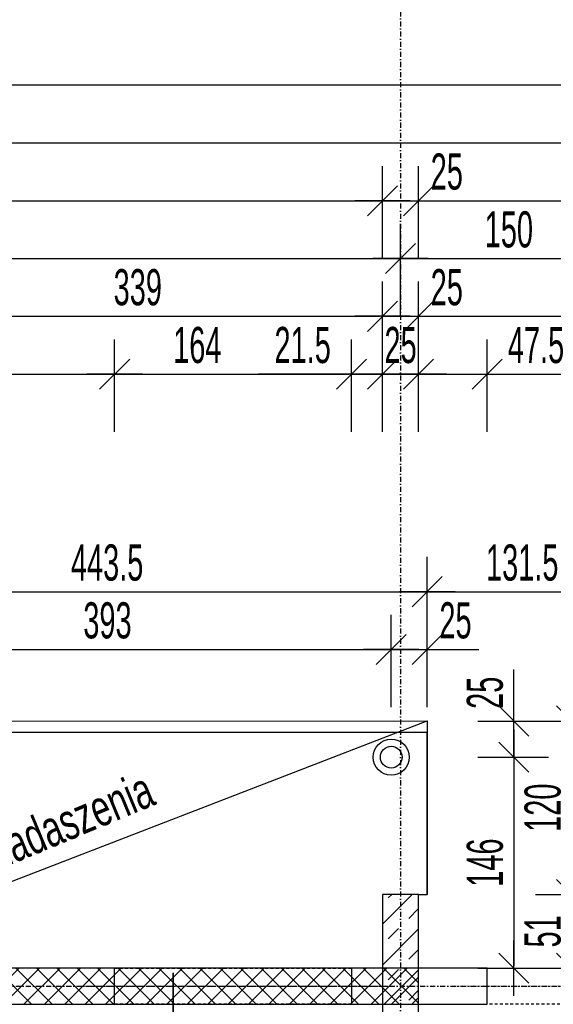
# Model space of a CAD drawing. Header units: millimetres. Extents: x -9392 to -3267, y -12126 to -7155.
# Tile 24 of 31: x -7013 to -6643, y -8191 to -7509. Entities that reach past the tile are written whole.
import ezdxf

# ---------------------------------------------------------------- set-up
doc = ezdxf.new("R2010")
doc.units = ezdxf.units.MM
doc.header["$LTSCALE"] = 10
doc.linetypes.add('MO', pattern=[0.7, 0.35, -0.17, 0.01, -0.17])
doc.linetypes.add('MP', pattern=[0.36, 0.2, -0.16])
for name, color, linetype in [('BA_szr', 1, 'Continuous'), ('BA_txs', 2, 'Continuous'), ('BA_wym', 1, 'Continuous'), ('BD_lpm', 1, 'MP'), ('BD_osm', 1, 'MO'), ('BD_wic', 1, 'Continuous'), ('BD_wig', 3, 'Continuous'), ('BD_wis', 2, 'Continuous'), ('BZ_P_wid', 3, 'Continuous')]:
    doc.layers.add(name, color=color, linetype=linetype)
doc.styles.add('BIKTS', font='bikromsw.shx', dxfattribs={"width": 0.8})
doc.styles.add('BIKWYM', font='bikromsw.shx', dxfattribs={"width": 0.6})
doc.dimstyles.new('BA_KR_100_cm', dxfattribs={"dimtxt": 25, "dimasz": 1.666667, "dimexe": 24, "dimexo": 0, "dimgap": 0, "dimtad": 0, "dimdec": 1, "dimrnd": 0.5, "dimzin": 9, "dimdsep": 46, "dimtxsty": 'BIKWYM', "dimblk": 'WYM-KR', "dimcen": 0, "dimdle": 20, "dimclrd": 256, "dimclre": 256, "dimclrt": 2, "dimadec": 0, "dimazin": 0, "dimtfac": 0.033333, "dimtdec": 1, "dimtmove": 0, "dimatfit": 3, "dimldrblk": 'WYM-KR', "dimfxl": 25, "dimfxlon": 1, "dimtvp": 0.8, "dimtolj": 1, "dimarcsym": 0})

# ---------------------------------------------------------------- blocks, each defined once
blk = doc.blocks.new('WYM-KR')
at = {"color": 7, "linetype": 'ByBlock'}
blk.add_line((6.24, 6.24), (-6.24, -6.24), dxfattribs=at)
at = {"linetype": 'ByBlock'}
blk.add_line((11.52, 0), (-11.52, 0), dxfattribs=at)
blk = doc.blocks.new('*D121')
at = {"layer": 'BA_wym', "lineweight": -2}
for p, q in [((-5640.39, -8114.57), (-5591.39, -8114.57)), ((-5615.39, -8163.9), (-5615.39, -8116.23)), ((-5640.39, -8165.57), (-5591.39, -8165.57))]:
    blk.add_line(p, q, dxfattribs=at)
at = {"layer": 'Defpoints', "color": 0}
for p in [(-6736.39, -8114.57), (-5615.39, -8114.57), (-6046.39, -8165.57)]:
    blk.add_point(p, dxfattribs=at)
at = {"layer": 'BA_wym', "lineweight": -2, "xscale": 1.666666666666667, "yscale": 1.666666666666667, "zscale": 1.666666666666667}
for p, rotation in [((-5615.39, -8114.57), 90), ((-5615.39, -8165.57), 270)]:
    blk.add_blockref('WYM-KR', p, dxfattribs=dict(at, rotation=rotation))
at = {"layer": 'BA_wym', "color": 2, "insert": (-5635.39, -8140.07), "char_height": 25, "attachment_point": 5, "rotation": 90, "style": 'BIKWYM'}
blk.add_mtext('\\A1;51', dxfattribs=at)
blk = doc.blocks.new('*D124')
at = {"layer": 'BA_wym', "lineweight": -2}
for p, q in [((-5600.39, -8114.57), (-5551.39, -8114.57)), ((-5575.39, -8116.23), (-5575.39, -10159.9)), ((-5600.39, -10161.57), (-5551.39, -10161.57))]:
    blk.add_line(p, q, dxfattribs=at)
at = {"layer": 'Defpoints', "color": 0}
for p in [(-6736.39, -8114.57), (-6046.39, -10161.57), (-5575.39, -10161.57)]:
    blk.add_point(p, dxfattribs=at)
at = {"layer": 'BA_wym', "lineweight": -2, "xscale": 1.666666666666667, "yscale": 1.666666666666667, "zscale": 1.666666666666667}
for p, rotation in [((-5575.39, -8114.57), 90), ((-5575.39, -10161.57), 270)]:
    blk.add_blockref('WYM-KR', p, dxfattribs=dict(at, rotation=rotation))
at = {"layer": 'BA_wym', "color": 2, "insert": (-5595.39, -9138.07), "char_height": 25, "attachment_point": 5, "rotation": 90, "style": 'BIKWYM'}
blk.add_mtext('\\A1;2047', dxfattribs=at)
blk = doc.blocks.new('*D147')
at = {"layer": 'BA_wym', "lineweight": -2}
for p, q in [((-7183.85, -7794.57), (-7183.85, -7730.57)), ((-6946.89, -7794.57), (-6946.89, -7730.57)), ((-7182.19, -7754.57), (-6948.56, -7754.57))]:
    blk.add_line(p, q, dxfattribs=at)
at = {"layer": 'Defpoints', "color": 0}
for p in [(-6946.89, -7754.57), (-7183.85, -8165.57), (-6946.89, -8165.57)]:
    blk.add_point(p, dxfattribs=at)
at = {"layer": 'BA_wym', "lineweight": -2, "xscale": 1.666666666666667, "yscale": 1.666666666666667, "zscale": 1.666666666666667, "rotation": 180}
blk.add_blockref('WYM-KR', (-7183.85, -7754.57), dxfattribs=at)
at = {"layer": 'BA_wym', "lineweight": -2, "xscale": 1.666666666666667, "yscale": 1.666666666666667, "zscale": 1.666666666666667}
blk.add_blockref('WYM-KR', (-6946.89, -7754.57), dxfattribs=at)
at = {"layer": 'BA_wym', "color": 2, "insert": (-7065.37, -7734.57), "char_height": 25, "attachment_point": 5, "style": 'BIKWYM'}
blk.add_mtext('\\A1;237', dxfattribs=at)
blk = doc.blocks.new('*D148')
at = {"layer": 'BA_wym', "lineweight": -2}
for p, q in [((-6946.89, -7794.57), (-6946.89, -7730.57)), ((-6782.89, -7794.57), (-6782.89, -7730.57)), ((-6945.22, -7754.57), (-6784.56, -7754.57))]:
    blk.add_line(p, q, dxfattribs=at)
at = {"layer": 'Defpoints', "color": 0}
for p in [(-6782.89, -7754.57), (-6946.89, -8165.57), (-6782.89, -8165.57)]:
    blk.add_point(p, dxfattribs=at)
at = {"layer": 'BA_wym', "lineweight": -2, "xscale": 1.666666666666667, "yscale": 1.666666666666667, "zscale": 1.666666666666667, "rotation": 180}
blk.add_blockref('WYM-KR', (-6946.89, -7754.57), dxfattribs=at)
at = {"layer": 'BA_wym', "lineweight": -2, "xscale": 1.666666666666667, "yscale": 1.666666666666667, "zscale": 1.666666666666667}
blk.add_blockref('WYM-KR', (-6782.89, -7754.57), dxfattribs=at)
at = {"layer": 'BA_wym', "color": 2, "insert": (-6889.65, -7734.57), "char_height": 25, "attachment_point": 5, "style": 'BIKWYM'}
blk.add_mtext('\\A1;164', dxfattribs=at)
blk = doc.blocks.new('*D149')
at = {"layer": 'BA_wym', "lineweight": -2}
for p, q in [((-6782.89, -7794.57), (-6782.89, -7730.57)), ((-6761.39, -7794.57), (-6761.39, -7730.57)), ((-6784.56, -7754.57), (-6847.18, -7754.57)), ((-6782.89, -7754.57), (-6761.39, -7754.57)), ((-6759.72, -7754.57), (-6758.06, -7754.57))]:
    blk.add_line(p, q, dxfattribs=at)
at = {"layer": 'Defpoints', "color": 0}
for p in [(-6761.39, -7754.57), (-6761.39, -8114.57), (-6782.89, -8165.57)]:
    blk.add_point(p, dxfattribs=at)
at = {"layer": 'BA_wym', "lineweight": -2, "xscale": 1.666666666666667, "yscale": 1.666666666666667, "zscale": 1.666666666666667}
blk.add_blockref('WYM-KR', (-6782.89, -7754.57), dxfattribs=at)
at = {"layer": 'BA_wym', "lineweight": -2, "xscale": 1.666666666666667, "yscale": 1.666666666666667, "zscale": 1.666666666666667, "rotation": 180}
blk.add_blockref('WYM-KR', (-6761.39, -7754.57), dxfattribs=at)
at = {"layer": 'BA_wym', "color": 2, "insert": (-6816.7, -7734.57), "char_height": 25, "attachment_point": 5, "style": 'BIKWYM'}
blk.add_mtext('\\A1;21.5', dxfattribs=at)
blk = doc.blocks.new('*D150')
at = {"layer": 'BA_wym', "lineweight": -2}
for p, q in [((-6761.39, -7794.57), (-6761.39, -7730.57)), ((-6736.39, -7794.57), (-6736.39, -7730.57)), ((-6763.06, -7754.57), (-6764.72, -7754.57)), ((-6761.39, -7754.57), (-6736.39, -7754.57)), ((-6734.72, -7754.57), (-6733.06, -7754.57))]:
    blk.add_line(p, q, dxfattribs=at)
at = {"layer": 'Defpoints', "color": 0}
for p in [(-6736.39, -7754.57), (-6761.39, -8114.57), (-6736.39, -8114.57)]:
    blk.add_point(p, dxfattribs=at)
at = {"layer": 'BA_wym', "lineweight": -2, "xscale": 1.666666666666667, "yscale": 1.666666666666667, "zscale": 1.666666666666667}
blk.add_blockref('WYM-KR', (-6761.39, -7754.57), dxfattribs=at)
at = {"layer": 'BA_wym', "lineweight": -2, "xscale": 1.666666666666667, "yscale": 1.666666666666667, "zscale": 1.666666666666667, "rotation": 180}
blk.add_blockref('WYM-KR', (-6736.39, -7754.57), dxfattribs=at)
at = {"layer": 'BA_wym', "color": 2, "insert": (-6748.89, -7734.57), "char_height": 25, "attachment_point": 5, "style": 'BIKWYM'}
blk.add_mtext('\\A1;25', dxfattribs=at)
blk = doc.blocks.new('*D151')
at = {"layer": 'BA_wym', "lineweight": -2}
for p, q in [((-6736.39, -7794.57), (-6736.39, -7730.57)), ((-6688.89, -7794.57), (-6688.89, -7730.57)), ((-6738.06, -7754.57), (-6739.72, -7754.57)), ((-6736.39, -7754.57), (-6688.89, -7754.57)), ((-6687.22, -7754.57), (-6624.6, -7754.57))]:
    blk.add_line(p, q, dxfattribs=at)
at = {"layer": 'Defpoints', "color": 0}
for p in [(-6688.89, -7754.57), (-6736.39, -8114.57), (-6688.89, -8165.57)]:
    blk.add_point(p, dxfattribs=at)
at = {"layer": 'BA_wym', "lineweight": -2, "xscale": 1.666666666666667, "yscale": 1.666666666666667, "zscale": 1.666666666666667}
blk.add_blockref('WYM-KR', (-6736.39, -7754.57), dxfattribs=at)
at = {"layer": 'BA_wym', "lineweight": -2, "xscale": 1.666666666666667, "yscale": 1.666666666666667, "zscale": 1.666666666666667, "rotation": 180}
blk.add_blockref('WYM-KR', (-6688.89, -7754.57), dxfattribs=at)
at = {"layer": 'BA_wym', "color": 2, "insert": (-6655.08, -7734.57), "char_height": 25, "attachment_point": 5, "style": 'BIKWYM'}
blk.add_mtext('\\A1;47.5', dxfattribs=at)
blk = doc.blocks.new('*D152')
at = {"layer": 'BA_wym', "lineweight": -2}
for p, q in [((-6688.89, -7794.57), (-6688.89, -7730.57)), ((-6508.89, -7794.57), (-6508.89, -7730.57)), ((-6687.22, -7754.57), (-6510.56, -7754.57))]:
    blk.add_line(p, q, dxfattribs=at)
at = {"layer": 'Defpoints', "color": 0}
for p in [(-6508.89, -7754.57), (-6688.89, -8165.57), (-6508.89, -8165.57)]:
    blk.add_point(p, dxfattribs=at)
at = {"layer": 'BA_wym', "lineweight": -2, "xscale": 1.666666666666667, "yscale": 1.666666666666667, "zscale": 1.666666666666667, "rotation": 180}
blk.add_blockref('WYM-KR', (-6688.89, -7754.57), dxfattribs=at)
at = {"layer": 'BA_wym', "lineweight": -2, "xscale": 1.666666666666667, "yscale": 1.666666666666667, "zscale": 1.666666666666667}
blk.add_blockref('WYM-KR', (-6508.89, -7754.57), dxfattribs=at)
at = {"layer": 'BA_wym', "color": 2, "insert": (-6566.56, -7734.57), "char_height": 25, "attachment_point": 5, "style": 'BIKWYM'}
blk.add_mtext('\\A1;180', dxfattribs=at)
blk = doc.blocks.new('*D166')
at = {"layer": 'BA_wym', "lineweight": -2}
for p, q in [((-7100.39, -7754.57), (-7100.39, -7690.57)), ((-6761.39, -7754.57), (-6761.39, -7690.57)), ((-7098.72, -7714.57), (-6763.06, -7714.57))]:
    blk.add_line(p, q, dxfattribs=at)
at = {"layer": 'Defpoints', "color": 0}
for p in [(-6761.39, -7714.57), (-6761.39, -8114.57), (-7100.39, -8190.57)]:
    blk.add_point(p, dxfattribs=at)
at = {"layer": 'BA_wym', "lineweight": -2, "xscale": 1.666666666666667, "yscale": 1.666666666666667, "zscale": 1.666666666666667, "rotation": 180}
blk.add_blockref('WYM-KR', (-7100.39, -7714.57), dxfattribs=at)
at = {"layer": 'BA_wym', "lineweight": -2, "xscale": 1.666666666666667, "yscale": 1.666666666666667, "zscale": 1.666666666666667}
blk.add_blockref('WYM-KR', (-6761.39, -7714.57), dxfattribs=at)
at = {"layer": 'BA_wym', "color": 2, "insert": (-6930.89, -7694.57), "char_height": 25, "attachment_point": 5, "style": 'BIKWYM'}
blk.add_mtext('\\A1;339', dxfattribs=at)
blk = doc.blocks.new('*D167')
at = {"layer": 'BA_wym', "lineweight": -2}
for p, q in [((-6761.39, -7754.57), (-6761.39, -7690.57)), ((-6736.39, -7754.57), (-6736.39, -7690.57)), ((-6763.06, -7714.57), (-6764.72, -7714.57)), ((-6761.39, -7714.57), (-6736.39, -7714.57)), ((-6734.72, -7714.57), (-6700.68, -7714.57))]:
    blk.add_line(p, q, dxfattribs=at)
at = {"layer": 'Defpoints', "color": 0}
for p in [(-6736.39, -7714.57), (-6761.39, -8114.57), (-6736.39, -8114.57)]:
    blk.add_point(p, dxfattribs=at)
at = {"layer": 'BA_wym', "lineweight": -2, "xscale": 1.666666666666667, "yscale": 1.666666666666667, "zscale": 1.666666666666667}
blk.add_blockref('WYM-KR', (-6761.39, -7714.57), dxfattribs=at)
at = {"layer": 'BA_wym', "lineweight": -2, "xscale": 1.666666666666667, "yscale": 1.666666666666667, "zscale": 1.666666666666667, "rotation": 180}
blk.add_blockref('WYM-KR', (-6736.39, -7714.57), dxfattribs=at)
at = {"layer": 'BA_wym', "color": 2, "insert": (-6716.87, -7694.57), "char_height": 25, "attachment_point": 5, "style": 'BIKWYM'}
blk.add_mtext('\\A1;25', dxfattribs=at)
blk = doc.blocks.new('*D168')
at = {"layer": 'BA_wym', "lineweight": -2}
for p, q in [((-6736.39, -7754.57), (-6736.39, -7690.57)), ((-6071.39, -7754.57), (-6071.39, -7690.57)), ((-6734.72, -7714.57), (-6073.06, -7714.57))]:
    blk.add_line(p, q, dxfattribs=at)
at = {"layer": 'Defpoints', "color": 0}
for p in [(-6071.39, -7714.57), (-6736.39, -8114.57), (-6071.39, -8165.57)]:
    blk.add_point(p, dxfattribs=at)
at = {"layer": 'BA_wym', "lineweight": -2, "xscale": 1.666666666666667, "yscale": 1.666666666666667, "zscale": 1.666666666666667, "rotation": 180}
blk.add_blockref('WYM-KR', (-6736.39, -7714.57), dxfattribs=at)
at = {"layer": 'BA_wym', "lineweight": -2, "xscale": 1.666666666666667, "yscale": 1.666666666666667, "zscale": 1.666666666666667}
blk.add_blockref('WYM-KR', (-6071.39, -7714.57), dxfattribs=at)
at = {"layer": 'BA_wym', "color": 2, "insert": (-6403.89, -7694.57), "char_height": 25, "attachment_point": 5, "style": 'BIKWYM'}
blk.add_mtext('\\A1;665', dxfattribs=at)
blk = doc.blocks.new('*D174')
at = {"layer": 'BA_wym', "lineweight": -2}
for p, q in [((-7348.89, -7714.57), (-7348.89, -7650.57)), ((-6748.89, -7714.57), (-6748.89, -7650.57)), ((-7347.22, -7674.57), (-6750.56, -7674.57))]:
    blk.add_line(p, q, dxfattribs=at)
at = {"layer": 'Defpoints', "color": 0}
for p in [(-6748.89, -7674.57), (-7348.89, -8165.57), (-6748.89, -8165.57)]:
    blk.add_point(p, dxfattribs=at)
at = {"layer": 'BA_wym', "lineweight": -2, "xscale": 1.666666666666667, "yscale": 1.666666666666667, "zscale": 1.666666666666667, "rotation": 180}
blk.add_blockref('WYM-KR', (-7348.89, -7674.57), dxfattribs=at)
at = {"layer": 'BA_wym', "lineweight": -2, "xscale": 1.666666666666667, "yscale": 1.666666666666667, "zscale": 1.666666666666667}
blk.add_blockref('WYM-KR', (-6748.89, -7674.57), dxfattribs=at)
at = {"layer": 'BA_wym', "color": 2, "insert": (-7048.89, -7654.57), "char_height": 25, "attachment_point": 5, "style": 'BIKWYM'}
blk.add_mtext('\\A1;600', dxfattribs=at)
blk = doc.blocks.new('*D175')
at = {"layer": 'BA_wym', "lineweight": -2}
for p, q in [((-6748.89, -7714.57), (-6748.89, -7650.57)), ((-6598.89, -7714.57), (-6598.89, -7650.57)), ((-6747.22, -7674.57), (-6600.56, -7674.57))]:
    blk.add_line(p, q, dxfattribs=at)
at = {"layer": 'Defpoints', "color": 0}
for p in [(-6598.89, -7674.57), (-6748.89, -8165.57), (-6598.89, -8448.7)]:
    blk.add_point(p, dxfattribs=at)
at = {"layer": 'BA_wym', "lineweight": -2, "xscale": 1.666666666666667, "yscale": 1.666666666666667, "zscale": 1.666666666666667, "rotation": 180}
blk.add_blockref('WYM-KR', (-6748.89, -7674.57), dxfattribs=at)
at = {"layer": 'BA_wym', "lineweight": -2, "xscale": 1.666666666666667, "yscale": 1.666666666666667, "zscale": 1.666666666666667}
blk.add_blockref('WYM-KR', (-6598.89, -7674.57), dxfattribs=at)
at = {"layer": 'BA_wym', "color": 2, "insert": (-6673.89, -7654.57), "char_height": 25, "attachment_point": 5, "style": 'BIKWYM'}
blk.add_mtext('\\A1;150', dxfattribs=at)
blk = doc.blocks.new('*D180')
at = {"layer": 'BA_wym', "lineweight": -2}
for p, q in [((-7936.39, -7674.57), (-7936.39, -7610.57)), ((-6761.39, -7674.57), (-6761.39, -7610.57)), ((-7934.72, -7634.57), (-6763.06, -7634.57))]:
    blk.add_line(p, q, dxfattribs=at)
at = {"layer": 'Defpoints', "color": 0}
for p in [(-6761.39, -7634.57), (-7936.39, -8114.57), (-6761.39, -8114.57)]:
    blk.add_point(p, dxfattribs=at)
at = {"layer": 'BA_wym', "lineweight": -2, "xscale": 1.666666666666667, "yscale": 1.666666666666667, "zscale": 1.666666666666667, "rotation": 180}
blk.add_blockref('WYM-KR', (-7936.39, -7634.57), dxfattribs=at)
at = {"layer": 'BA_wym', "lineweight": -2, "xscale": 1.666666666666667, "yscale": 1.666666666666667, "zscale": 1.666666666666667}
blk.add_blockref('WYM-KR', (-6761.39, -7634.57), dxfattribs=at)
at = {"layer": 'BA_wym', "color": 2, "insert": (-7348.89, -7614.57), "char_height": 25, "attachment_point": 5, "style": 'BIKWYM'}
blk.add_mtext('\\A1;1175', dxfattribs=at)
blk = doc.blocks.new('*D181')
at = {"layer": 'BA_wym', "lineweight": -2}
for p, q in [((-6761.39, -7674.57), (-6761.39, -7610.57)), ((-6736.39, -7674.57), (-6736.39, -7610.57)), ((-6763.06, -7634.57), (-6764.72, -7634.57)), ((-6761.39, -7634.57), (-6736.39, -7634.57)), ((-6734.72, -7634.57), (-6700.68, -7634.57))]:
    blk.add_line(p, q, dxfattribs=at)
at = {"layer": 'Defpoints', "color": 0}
for p in [(-6736.39, -7634.57), (-6761.39, -8114.57), (-6736.39, -8114.57)]:
    blk.add_point(p, dxfattribs=at)
at = {"layer": 'BA_wym', "lineweight": -2, "xscale": 1.666666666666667, "yscale": 1.666666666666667, "zscale": 1.666666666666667}
blk.add_blockref('WYM-KR', (-6761.39, -7634.57), dxfattribs=at)
at = {"layer": 'BA_wym', "lineweight": -2, "xscale": 1.666666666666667, "yscale": 1.666666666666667, "zscale": 1.666666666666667, "rotation": 180}
blk.add_blockref('WYM-KR', (-6736.39, -7634.57), dxfattribs=at)
at = {"layer": 'BA_wym', "color": 2, "insert": (-6716.87, -7614.57), "char_height": 25, "attachment_point": 5, "style": 'BIKWYM'}
blk.add_mtext('\\A1;25', dxfattribs=at)
blk = doc.blocks.new('*D182')
at = {"layer": 'BA_wym', "lineweight": -2}
for p, q in [((-6736.39, -7674.57), (-6736.39, -7610.57)), ((-6046.39, -7674.57), (-6046.39, -7610.57)), ((-6734.72, -7634.57), (-6048.06, -7634.57))]:
    blk.add_line(p, q, dxfattribs=at)
at = {"layer": 'Defpoints', "color": 0}
for p in [(-6046.39, -7634.57), (-6736.39, -8114.57), (-6046.39, -8165.57)]:
    blk.add_point(p, dxfattribs=at)
at = {"layer": 'BA_wym', "lineweight": -2, "xscale": 1.666666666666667, "yscale": 1.666666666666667, "zscale": 1.666666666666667, "rotation": 180}
blk.add_blockref('WYM-KR', (-6736.39, -7634.57), dxfattribs=at)
at = {"layer": 'BA_wym', "lineweight": -2, "xscale": 1.666666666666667, "yscale": 1.666666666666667, "zscale": 1.666666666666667}
blk.add_blockref('WYM-KR', (-6046.39, -7634.57), dxfattribs=at)
at = {"layer": 'BA_wym', "color": 2, "insert": (-6391.39, -7614.57), "char_height": 25, "attachment_point": 5, "style": 'BIKWYM'}
blk.add_mtext('\\A1;690', dxfattribs=at)
blk = doc.blocks.new('*D184')
at = {"layer": 'BA_wym', "lineweight": -2}
for p, q in [((-8651.39, -7634.57), (-8651.39, -7570.57)), ((-6046.39, -7634.57), (-6046.39, -7570.57)), ((-8649.72, -7594.57), (-6048.06, -7594.57))]:
    blk.add_line(p, q, dxfattribs=at)
at = {"layer": 'Defpoints', "color": 0}
for p in [(-6046.39, -7594.57), (-6046.39, -8165.57), (-8651.39, -8428.07)]:
    blk.add_point(p, dxfattribs=at)
at = {"layer": 'BA_wym', "lineweight": -2, "xscale": 1.666666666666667, "yscale": 1.666666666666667, "zscale": 1.666666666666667, "rotation": 180}
blk.add_blockref('WYM-KR', (-8651.39, -7594.57), dxfattribs=at)
at = {"layer": 'BA_wym', "lineweight": -2, "xscale": 1.666666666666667, "yscale": 1.666666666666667, "zscale": 1.666666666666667}
blk.add_blockref('WYM-KR', (-6046.39, -7594.57), dxfattribs=at)
at = {"layer": 'BA_wym', "color": 2, "insert": (-7348.89, -7574.57), "char_height": 25, "attachment_point": 5, "style": 'BIKWYM'}
blk.add_mtext('\\A1;2605', dxfattribs=at)
blk = doc.blocks.new('*D186')
at = {"layer": 'BA_wym', "lineweight": -2}
for p, q in [((-8822.39, -7594.57), (-8822.39, -7530.57)), ((-5875.39, -7594.57), (-5875.39, -7530.57)), ((-5877.06, -7554.57), (-8820.72, -7554.57))]:
    blk.add_line(p, q, dxfattribs=at)
at = {"layer": 'Defpoints', "color": 0}
for p in [(-8822.39, -7554.57), (-8822.39, -8428.07), (-5875.39, -8428.07)]:
    blk.add_point(p, dxfattribs=at)
at = {"layer": 'BA_wym', "lineweight": -2, "xscale": 1.666666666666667, "yscale": 1.666666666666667, "zscale": 1.666666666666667, "rotation": 180}
blk.add_blockref('WYM-KR', (-8822.39, -7554.57), dxfattribs=at)
at = {"layer": 'BA_wym', "lineweight": -2, "xscale": 1.666666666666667, "yscale": 1.666666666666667, "zscale": 1.666666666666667}
blk.add_blockref('WYM-KR', (-5875.39, -7554.57), dxfattribs=at)
at = {"layer": 'BA_wym', "color": 2, "insert": (-7348.89, -7534.57), "char_height": 25, "attachment_point": 5, "style": 'BIKWYM'}
blk.add_mtext('\\A1;2947', dxfattribs=at)
blk = doc.blocks.new('*D190')
at = {"layer": 'BA_wym', "lineweight": -2}
for p, q in [((-7148.4, -7985.08), (-7148.4, -7921.08)), ((-6755.34, -7985.08), (-6755.34, -7921.08)), ((-7146.73, -7945.08), (-6757.01, -7945.08))]:
    blk.add_line(p, q, dxfattribs=at)
at = {"layer": 'Defpoints', "color": 0}
for p in [(-6755.34, -7945.08), (-7148.4, -8007.06), (-6755.34, -8007.07)]:
    blk.add_point(p, dxfattribs=at)
at = {"layer": 'BA_wym', "lineweight": -2, "xscale": 1.666666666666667, "yscale": 1.666666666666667, "zscale": 1.666666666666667, "rotation": 180}
blk.add_blockref('WYM-KR', (-7148.4, -7945.08), dxfattribs=at)
at = {"layer": 'BA_wym', "lineweight": -2, "xscale": 1.666666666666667, "yscale": 1.666666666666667, "zscale": 1.666666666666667}
blk.add_blockref('WYM-KR', (-6755.34, -7945.08), dxfattribs=at)
at = {"layer": 'BA_wym', "color": 2, "insert": (-6951.87, -7925.08), "char_height": 25, "attachment_point": 5, "style": 'BIKWYM'}
blk.add_mtext('\\A1;393', dxfattribs=at)
blk = doc.blocks.new('*D191')
at = {"layer": 'BA_wym', "lineweight": -2}
for p, q in [((-6755.34, -7985.08), (-6755.34, -7921.08)), ((-6730.39, -7985.08), (-6730.39, -7921.08)), ((-6757.01, -7945.08), (-6758.67, -7945.08)), ((-6755.34, -7945.08), (-6730.39, -7945.08)), ((-6728.72, -7945.08), (-6694.67, -7945.08))]:
    blk.add_line(p, q, dxfattribs=at)
at = {"layer": 'Defpoints', "color": 0}
for p in [(-6730.39, -7945.08), (-6730.39, -7994.55), (-6755.34, -8007.07)]:
    blk.add_point(p, dxfattribs=at)
at = {"layer": 'BA_wym', "lineweight": -2, "xscale": 1.666666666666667, "yscale": 1.666666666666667, "zscale": 1.666666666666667}
blk.add_blockref('WYM-KR', (-6755.34, -7945.08), dxfattribs=at)
at = {"layer": 'BA_wym', "lineweight": -2, "xscale": 1.666666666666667, "yscale": 1.666666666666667, "zscale": 1.666666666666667, "rotation": 180}
blk.add_blockref('WYM-KR', (-6730.39, -7945.08), dxfattribs=at)
at = {"layer": 'BA_wym', "color": 2, "insert": (-6710.86, -7925.08), "char_height": 25, "attachment_point": 5, "style": 'BIKWYM'}
blk.add_mtext('\\A1;25', dxfattribs=at)
blk = doc.blocks.new('*D194')
at = {"layer": 'BA_wym', "lineweight": -2}
for p, q in [((-7173.85, -7945.08), (-7173.85, -7881.08)), ((-6730.39, -7945.08), (-6730.39, -7881.08)), ((-7172.19, -7905.08), (-6732.05, -7905.08))]:
    blk.add_line(p, q, dxfattribs=at)
at = {"layer": 'Defpoints', "color": 0}
for p in [(-6730.39, -7905.08), (-7173.85, -7994.56), (-6730.39, -7994.55)]:
    blk.add_point(p, dxfattribs=at)
at = {"layer": 'BA_wym', "lineweight": -2, "xscale": 1.666666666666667, "yscale": 1.666666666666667, "zscale": 1.666666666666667, "rotation": 180}
blk.add_blockref('WYM-KR', (-7173.85, -7905.08), dxfattribs=at)
at = {"layer": 'BA_wym', "lineweight": -2, "xscale": 1.666666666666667, "yscale": 1.666666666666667, "zscale": 1.666666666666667}
blk.add_blockref('WYM-KR', (-6730.39, -7905.08), dxfattribs=at)
at = {"layer": 'BA_wym', "color": 2, "insert": (-6952.12, -7885.08), "char_height": 25, "attachment_point": 5, "style": 'BIKWYM'}
blk.add_mtext('\\A1;443.5', dxfattribs=at)
blk = doc.blocks.new('*D195')
at = {"layer": 'BA_wym', "lineweight": -2}
for p, q in [((-6730.39, -7945.08), (-6730.39, -7881.08)), ((-6598.89, -7945.08), (-6598.89, -7881.08)), ((-6728.72, -7905.08), (-6600.56, -7905.08))]:
    blk.add_line(p, q, dxfattribs=at)
at = {"layer": 'Defpoints', "color": 0}
for p in [(-6598.89, -7905.08), (-6730.39, -7994.55), (-6598.89, -8076.8)]:
    blk.add_point(p, dxfattribs=at)
at = {"layer": 'BA_wym', "lineweight": -2, "xscale": 1.666666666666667, "yscale": 1.666666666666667, "zscale": 1.666666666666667, "rotation": 180}
blk.add_blockref('WYM-KR', (-6730.39, -7905.08), dxfattribs=at)
at = {"layer": 'BA_wym', "lineweight": -2, "xscale": 1.666666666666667, "yscale": 1.666666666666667, "zscale": 1.666666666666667}
blk.add_blockref('WYM-KR', (-6598.89, -7905.08), dxfattribs=at)
at = {"layer": 'BA_wym', "color": 2, "insert": (-6664.64, -7885.08), "char_height": 25, "attachment_point": 5, "style": 'BIKWYM'}
blk.add_mtext('\\A1;131.5', dxfattribs=at)
blk = doc.blocks.new('*D200')
at = {"layer": 'BA_wym', "lineweight": -2}
for p, q in [((-5560.39, -7994.55), (-5511.39, -7994.55)), ((-5535.39, -7996.22), (-5535.39, -10159.9)), ((-5560.39, -10161.57), (-5511.39, -10161.57))]:
    blk.add_line(p, q, dxfattribs=at)
at = {"layer": 'Defpoints', "color": 0}
for p in [(-6730.39, -7994.55), (-6046.39, -10161.57), (-5535.39, -10161.57)]:
    blk.add_point(p, dxfattribs=at)
at = {"layer": 'BA_wym', "lineweight": -2, "xscale": 1.666666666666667, "yscale": 1.666666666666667, "zscale": 1.666666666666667}
for p, rotation in [((-5535.39, -7994.55), 90), ((-5535.39, -10161.57), 270)]:
    blk.add_blockref('WYM-KR', p, dxfattribs=dict(at, rotation=rotation))
at = {"layer": 'BA_wym', "color": 2, "insert": (-5555.39, -9078.06), "char_height": 25, "attachment_point": 5, "rotation": 90, "style": 'BIKWYM'}
blk.add_mtext('\\A1;2167', dxfattribs=at)
blk = doc.blocks.new('*D206')
at = {"layer": 'BA_wym', "lineweight": -2}
for p, q in [((-6695.39, -8019.57), (-6646.39, -8019.57)), ((-6670.39, -8021.23), (-6670.39, -8163.91)), ((-6695.39, -8165.58), (-6646.39, -8165.58))]:
    blk.add_line(p, q, dxfattribs=at)
at = {"layer": 'Defpoints', "color": 0}
for p in [(-6742.84, -8019.57), (-6710.39, -8165.58), (-6670.39, -8165.58)]:
    blk.add_point(p, dxfattribs=at)
at = {"layer": 'BA_wym', "lineweight": -2, "xscale": 1.666666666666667, "yscale": 1.666666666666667, "zscale": 1.666666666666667}
for p, rotation in [((-6670.39, -8019.57), 90), ((-6670.39, -8165.58), 270)]:
    blk.add_blockref('WYM-KR', p, dxfattribs=dict(at, rotation=rotation))
at = {"layer": 'BA_wym', "color": 2, "insert": (-6690.39, -8092.57), "char_height": 25, "attachment_point": 5, "rotation": 90, "style": 'BIKWYM'}
blk.add_mtext('\\A1;146', dxfattribs=at)
blk = doc.blocks.new('*D207')
at = {"layer": 'BA_wym', "lineweight": -2}
for p, q in [((-6670.39, -7992.9), (-6670.39, -7958.85)), ((-6695.39, -7994.57), (-6646.39, -7994.57)), ((-6670.39, -8019.57), (-6670.39, -7994.57)), ((-6695.39, -8019.57), (-6646.39, -8019.57)), ((-6670.39, -8021.23), (-6670.39, -8022.9))]:
    blk.add_line(p, q, dxfattribs=at)
at = {"layer": 'Defpoints', "color": 0}
for p in [(-6730.39, -7994.57), (-6670.39, -7994.57), (-6742.84, -8019.57)]:
    blk.add_point(p, dxfattribs=at)
at = {"layer": 'BA_wym', "lineweight": -2, "xscale": 1.666666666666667, "yscale": 1.666666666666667, "zscale": 1.666666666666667}
for p, rotation in [((-6670.39, -7994.57), 270), ((-6670.39, -8019.57), 90)]:
    blk.add_blockref('WYM-KR', p, dxfattribs=dict(at, rotation=rotation))
at = {"layer": 'BA_wym', "color": 2, "insert": (-6690.39, -7975.04), "char_height": 25, "attachment_point": 5, "rotation": 90, "style": 'BIKWYM'}
blk.add_mtext('\\A1;25', dxfattribs=at)
blk = doc.blocks.new('*D208')
at = {"layer": 'BA_wym', "lineweight": -2}
for p, q in [((-6655.39, -8114.58), (-6606.39, -8114.58)), ((-6630.39, -8116.25), (-6630.39, -8163.91)), ((-6655.39, -8165.58), (-6606.39, -8165.58))]:
    blk.add_line(p, q, dxfattribs=at)
at = {"layer": 'Defpoints', "color": 0}
for p in [(-6730.39, -8114.58), (-6670.39, -8165.58), (-6630.39, -8165.58)]:
    blk.add_point(p, dxfattribs=at)
at = {"layer": 'BA_wym', "lineweight": -2, "xscale": 1.666666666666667, "yscale": 1.666666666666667, "zscale": 1.666666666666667}
for p, rotation in [((-6630.39, -8114.58), 90), ((-6630.39, -8165.58), 270)]:
    blk.add_blockref('WYM-KR', p, dxfattribs=dict(at, rotation=rotation))
at = {"layer": 'BA_wym', "color": 2, "insert": (-6650.39, -8140.08), "char_height": 25, "attachment_point": 5, "rotation": 90, "style": 'BIKWYM'}
blk.add_mtext('\\A1;51', dxfattribs=at)
blk = doc.blocks.new('*D209')
at = {"layer": 'BA_wym', "lineweight": -2}
for p, q in [((-6655.39, -7994.57), (-6606.39, -7994.57)), ((-6630.39, -8112.91), (-6630.39, -7996.23)), ((-6655.39, -8114.58), (-6606.39, -8114.58))]:
    blk.add_line(p, q, dxfattribs=at)
at = {"layer": 'Defpoints', "color": 0}
for p in [(-6730.39, -7994.57), (-6630.39, -7994.57), (-6730.39, -8114.58)]:
    blk.add_point(p, dxfattribs=at)
at = {"layer": 'BA_wym', "lineweight": -2, "xscale": 1.666666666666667, "yscale": 1.666666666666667, "zscale": 1.666666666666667}
for p, rotation in [((-6630.39, -7994.57), 90), ((-6630.39, -8114.58), 270)]:
    blk.add_blockref('WYM-KR', p, dxfattribs=dict(at, rotation=rotation))
at = {"layer": 'BA_wym', "color": 2, "insert": (-6650.39, -8054.57), "char_height": 25, "attachment_point": 5, "rotation": 90, "style": 'BIKWYM'}
blk.add_mtext('\\A1;120', dxfattribs=at)

msp = doc.modelspace()

# ---------------------------------------------------------------- hatches: boundary and pattern name
at = {"layer": 'BA_szr'}
h = msp.add_hatch(dxfattribs=at)
h.set_pattern_fill('BIK_ZELBET', color=256, scale=100, angle=45, pattern_type=2)
h.set_pattern_definition([(45, (-18375.168, -9255.417), (-14.142136, 14.142136), []), (45, (-18382.239, -9248.346), (-14.142136, 14.142136), [10, -10])])
h.paths.add_polyline_path([(-6761.39, -8190.57), (-6736.39, -8190.57), (-6736.39, -8114.57), (-6761.39, -8114.57)])
h = msp.add_hatch(dxfattribs=at)
h.set_pattern_fill('BIK_CIAGLE_SKRZYZOWANE', color=8, scale=100, angle=45, pattern_type=2)
h.set_pattern_definition([(45, (-3018.978, -9234.417), (-7.071068, 7.071068), []), (135, (-3018.978, -9234.417), (-7.071068, -7.071068), [])])
h.paths.add_polyline_path([(-7961.39, -8190.57), (-7961.39, -8165.57), (-6736.39, -8165.57), (-6736.39, -8190.57)])

# ---------------------------------------------------------------- linework, layer by layer
at = {"layer": 'BD_lpm'}
for points in [[(-6782.89, -8190.57), (-6946.89, -8190.57), (-6946.89, -8165.57), (-6782.89, -8165.57)], [(-6508.89, -8190.57), (-6688.89, -8190.57), (-6688.89, -8165.57), (-6508.89, -8165.57)]]:
    msp.add_lwpolyline(points, close=True, dxfattribs=at)
at = {"layer": 'BD_osm', "color": 5}
for p, q in [((-6971.89, -8178.07), (-6757.89, -8178.07)), ((-6713.89, -8178.07), (-6483.89, -8178.07))]:
    msp.add_line(p, q, dxfattribs=at)
at = {"layer": 'BD_osm'}
for points in [[(-6748.89, -7454.57), (-6748.89, -10667.02)], [(-9262.39, -8178.07), (-5435.39, -8178.07)]]:
    msp.add_lwpolyline(points, dxfattribs=at)
at = {"layer": 'BD_wic'}
msp.add_line((-6736.39, -8114.57), (-6730.39, -8114.57), dxfattribs=at)
at = {"layer": 'BD_wic', "color": 8}
msp.add_lwpolyline([(-6730.39, -8114.57), (-6730.39, -8002.52), (-7726.39, -8002.56), (-7726.39, -7854.57), (-7967.39, -7854.57), (-7967.39, -8114.57)], dxfattribs=at)
at = {"layer": 'BD_wic'}
for points in [[(-7173.85, -8165.57), (-7173.85, -7994.56), (-6730.39, -7994.55), (-6730.39, -8114.57)], [(-7173.85, -8165.57), (-6730.39, -7994.55)]]:
    msp.add_lwpolyline(points, dxfattribs=at)
msp.add_circle((-6755.34, -8019.57), 7.5, dxfattribs=at)
at = {"layer": 'BD_wig'}
for points in [[(-6688.89, -8190.57), (-6688.89, -8165.57), (-6736.39, -8165.57), (-6736.39, -8114.57), (-6761.39, -8114.57), (-6761.39, -8165.57), (-6782.89, -8165.57), (-6782.89, -8190.57), (-6761.39, -8190.57), (-6761.39, -8619.57)], [(-7100.39, -8619.57), (-7100.39, -8190.57), (-6946.89, -8190.57), (-6946.89, -8165.57), (-7183.85, -8165.57), (-7183.85, -8190.57), (-7125.39, -8190.57), (-7125.39, -8619.57)], [(-6736.39, -9005.57), (-6736.39, -8190.57), (-6688.89, -8190.57)]]:
    msp.add_lwpolyline(points, dxfattribs=at)
msp.add_lwpolyline([(-6761.39, -8190.57), (-6736.39, -8190.57), (-6736.39, -8114.57), (-6761.39, -8114.57)], close=True, dxfattribs=at)
msp.add_circle((-6755.34, -8019.57), 12.5, dxfattribs=at)
at = {"layer": 'BD_wis', "color": 8}
msp.add_lwpolyline([(-7961.39, -8190.57), (-6736.39, -8190.57), (-6736.39, -8165.57), (-7961.39, -8165.57)], close=True, dxfattribs=at)
at = {"layer": 'BZ_P_wid', "const_width": 1.2}
msp.add_lwpolyline([(-6906.45, -9033.57), (-6906.45, -8168.57)], dxfattribs=at)

# ---------------------------------------------------------------- texts
at = {"layer": 'BA_txs', "style": 'BIKTS', "width": 0.7}
msp.add_text('Poz. 4.6 płyta zadaszenia', height=25, rotation=22.51878, dxfattribs=at).set_placement((-7163.71, -8154.05))

# ---------------------------------------------------------------- dimensions: what is measured, and where the dimension line sits
at = {"layer": 'BA_wym'}
for base, p1, p2, override, picture, middle in [((-8822.39, -7554.57), (-5875.39, -8428.07), (-8822.39, -8428.07), {"dimatfit": 1, "dimfxl": 40}, '*D186', (-7348.89, -7534.57)), ((-6046.39, -7594.57), (-8651.39, -8428.07), (-6046.39, -8165.57), {"dimtmove": 1, "dimatfit": 1, "dimfxl": 40}, '*D184', (-7348.89, -7574.57)), ((-6761.39, -7634.57), (-7936.39, -8114.57), (-6761.39, -8114.57), {"dimtmove": 1, "dimatfit": 1, "dimfxl": 40}, '*D180', (-7348.89, -7614.57)), ((-6736.39, -7634.57), (-6761.39, -8114.57), (-6736.39, -8114.57), {"dimblk": 'WYM-KR', "dimatfit": 1, "dimfxl": 40}, '*D181', (-6716.87, -7614.57)), ((-6046.39, -7634.57), (-6736.39, -8114.57), (-6046.39, -8165.57), {"dimtmove": 1, "dimatfit": 1, "dimfxl": 40}, '*D182', (-6391.39, -7614.57)), ((-6748.89, -7674.57), (-7348.89, -8165.57), (-6748.89, -8165.57), {"dimtmove": 1, "dimatfit": 1, "dimfxl": 40}, '*D174', (-7048.89, -7654.57)), ((-6598.89, -7674.57), (-6748.89, -8165.57), (-6598.89, -8448.7), {"dimtmove": 1, "dimatfit": 1, "dimfxl": 40}, '*D175', (-6673.89, -7654.57)), ((-6761.39, -7714.57), (-7100.39, -8190.57), (-6761.39, -8114.57), {"dimtmove": 1, "dimatfit": 1, "dimfxl": 40}, '*D166', (-6930.89, -7694.57)), ((-6736.39, -7714.57), (-6761.39, -8114.57), (-6736.39, -8114.57), {"dimblk": 'WYM-KR', "dimatfit": 1, "dimfxl": 40}, '*D167', (-6716.87, -7694.57)), ((-6071.39, -7714.57), (-6736.39, -8114.57), (-6071.39, -8165.57), {"dimtmove": 1, "dimatfit": 1, "dimfxl": 40}, '*D168', (-6403.89, -7694.57)), ((-6946.89, -7754.57), (-7183.85, -8165.57), (-6946.89, -8165.57), {"dimtmove": 1, "dimatfit": 1, "dimfxl": 40}, '*D147', (-7065.37, -7734.57)), ((-6688.89, -7754.57), (-6736.39, -8114.57), (-6688.89, -8165.57), {"dimblk": 'WYM-KR', "dimatfit": 1, "dimfxl": 40}, '*D151', (-6655.08, -7734.57)), ((-6730.39, -7905.08), (-7173.85, -7994.56), (-6730.39, -7994.55), {"dimtmove": 1, "dimatfit": 1, "dimfxl": 40}, '*D194', (-6952.12, -7885.08)), ((-6598.89, -7905.08), (-6730.39, -7994.55), (-6598.89, -8076.8), {"dimatfit": 1, "dimfxl": 40}, '*D195', (-6664.64, -7885.08)), ((-6755.34, -7945.08), (-7148.4, -8007.06), (-6755.34, -8007.07), {"dimtmove": 1, "dimatfit": 1, "dimfxl": 40}, '*D190', (-6951.87, -7925.08)), ((-6730.3868, -7945.0764), (-6755.341, -8007.0653), (-6730.3868, -7994.5503), {"dimblk": 'WYM-KR', "dimatfit": 1, "dimfxl": 40}, '*D191', (-6710.863, -7925.0764))]:
    dim = msp.add_linear_dim(base=base, p1=p1, p2=p2, dimstyle='BA_KR_100_cm', override=override, dxfattribs=at)
    dim.commit()
    dim.dimension.update_dxf_attribs({"geometry": picture, "text_midpoint": middle})
for base, p1, p2, override, picture, middle in [((-6782.89, -7754.57), (-6946.89, -8165.57), (-6782.89, -8165.57), {"dimtmove": 1, "dimatfit": 1, "dimfxl": 40}, '*D148', (-6889.65, -7754.57)), ((-6761.39, -7754.57), (-6782.89, -8165.57), (-6761.39, -8114.57), {"dimblk": 'WYM-KR', "dimatfit": 1, "dimfxl": 40}, '*D149', (-6816.7, -7754.57)), ((-6736.39, -7754.57), (-6761.39, -8114.57), (-6736.39, -8114.57), {"dimblk": 'WYM-KR', "dimatfit": 1, "dimfxl": 40}, '*D150', (-6748.89, -7754.57)), ((-6508.89, -7754.57), (-6688.89, -8165.57), (-6508.89, -8165.57), {"dimtmove": 1, "dimatfit": 1, "dimfxl": 40}, '*D152', (-6566.56, -7754.57))]:
    dim = msp.add_linear_dim(base=base, p1=p1, p2=p2, dimstyle='BA_KR_100_cm', override=override, dxfattribs=at)
    dim.commit()
    dim.dimension.update_dxf_attribs({"geometry": picture, "text_midpoint": middle, "dimtype": 160})
for base, p1, p2, picture, middle in [((-6670.39, -7994.57), (-6742.84, -8019.57), (-6730.39, -7994.57), '*D207', (-6690.39, -7975.04)), ((-5535.39, -10161.57), (-6730.39, -7994.55), (-6046.39, -10161.57), '*D200', (-5555.39, -9078.06)), ((-6630.39, -7994.57), (-6730.39, -8114.58), (-6730.39, -7994.57), '*D209', (-6650.39, -8054.57)), ((-6670.39, -8165.58), (-6742.84, -8019.57), (-6710.39, -8165.58), '*D206', (-6690.39, -8092.57)), ((-5615.39, -8114.57), (-6046.39, -8165.57), (-6736.39, -8114.57), '*D121', (-5635.39, -8140.07)), ((-5575.39, -10161.57), (-6736.39, -8114.57), (-6046.39, -10161.57), '*D124', (-5595.39, -9138.07)), ((-6630.39, -8165.58), (-6730.39, -8114.58), (-6670.39, -8165.58), '*D208', (-6650.39, -8140.08))]:
    dim = msp.add_linear_dim(base=base, p1=p1, p2=p2, angle=90, dimstyle='BA_KR_100_cm', override={"dimatfit": 1}, dxfattribs=at)
    dim.commit()
    dim.dimension.update_dxf_attribs({"geometry": picture, "text_midpoint": middle})

doc.saveas('drawing.dxf')
